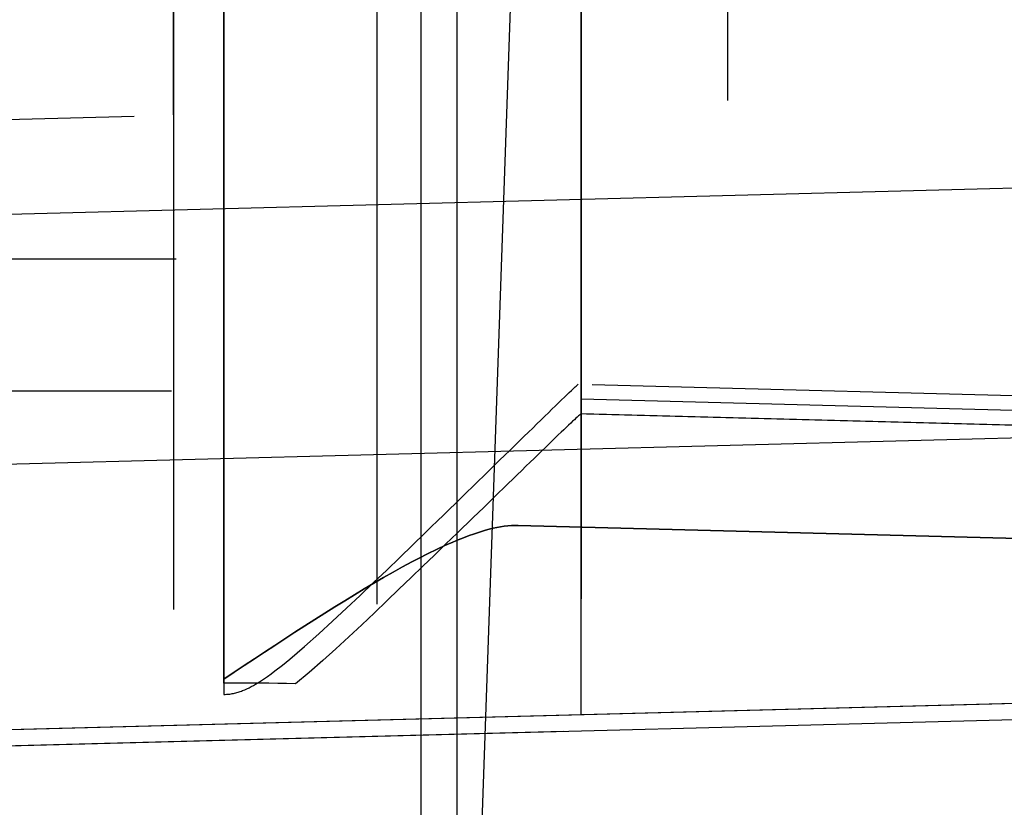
# Model space of a CAD drawing. Header units: millimetres. Extents: x -15 to 7, y 1 to 148.
# Tile 91 of 256: x 3.47 to 5.88, y 6.47 to 8.4. Entities that reach past the tile are written whole.
import ezdxf

# ---------------------------------------------------------------- set-up
doc = ezdxf.new("R2010")
doc.units = ezdxf.units.MM
doc.header["$MEASUREMENT"] = 0
doc.layers.add('Default', color=7, linetype='Continuous', true_color=0x000000)

msp = doc.modelspace()

# ---------------------------------------------------------------- linework, layer by layer
at = {"layer": 'Default', "color": 171, "true_color": 0x8080ff}
for points in [[(4.453, 1.062), (4.453, 70.4573)], [(4.5403, 27.5187), (4.5403, 3.37)]]:
    msp.add_lwpolyline(points, dxfattribs=at)
at = {"layer": 'Default', "color": 254, "true_color": 0xcad1ee}
for points in [[(3.845, 69.7033), (3.845, 6.956)], [(4.345, 6.9691), (4.345, 69.6979)], [(4.845, 69.6925), (4.845, 6.9822)], [(3.845, 69.3906), (3.845, 7.2574)], [(3.845, 8.1702), (3.845, 69.0779)], [(5.2055, 8.2058), (5.2055, 69.0632)], [(3.9686, 6.7747), (3.9686, 10.0763)], [(4.845, 6.6969), (4.845, 9.1977)], [(4.845, 9.1977), (4.845, 7.1584)], [(4.845, 7.1584), (4.845, 9.1977)], [(4.845, 9.1977), (4.845, 7.1584)], [(4.845, 7.1584), (4.845, 9.1977)], [(3.9686, 9.1748), (3.9686, 6.7852)], [(3.9686, 6.7852), (3.9686, 9.1748)], [(3.9686, 9.1748), (3.9686, 6.7852)], [(3.9686, 6.7852), (3.9686, 9.1748)], [(4.845, 7.5078), (4.845, 9.1583)], [(4.845, 9.1583), (4.845, 7.4705)], [(4.845, 9.1583), (4.845, 7.5078)], [(3.9686, 9.1353), (3.9686, 6.7474)], [(4.845, 8.8015), (4.845, 7.4363)], [(7.3393, 7.4069), (4.845, 7.4722)], [(7.3341, 7.3712), (4.8449, 7.4363)], [(4.6909, 7.1624), (7.2097, 7.0964)], [(7.2097, 7.0964), (4.6909, 7.1624)], [(4.6909, 7.1624), (7.2097, 7.0964)], [(7.2097, 7.0964), (4.6909, 7.1624)], [(7.2097, 7.0964), (4.6909, 7.1624)], [(7.2097, 7.0964), (4.845, 7.1584)], [(7.2097, 7.0964), (4.845, 7.1584)], [(6.5659, 6.742), (0, 6.57)], [(6.5659, 6.742), (0, 6.57)], [(6.5659, 6.742), (0, 6.57)], [(6.5659, 6.7025), (0, 6.5306)]]:
    msp.add_lwpolyline(points, dxfattribs=at)
at = {"layer": 'Default', "color": 1, "true_color": 0xff0000, "extrusion": (0.999392, -0.034857, 0.001217)}
for points in [[(10.0107, -32.0082), (5.8808, -31.864)], [(5.9087, -31.0655), (9.3893, -31.187)]]:
    msp.add_lwpolyline(points, dxfattribs=at)
at = {"layer": 'Default', "color": 1, "true_color": 0xff0000, "extrusion": (0.999392, -0.034857, -0.001217)}
for points in [[(5.8808, -27.122), (9.3614, -27.0005)], [(9.3893, -27.799), (5.9087, -27.9205)]]:
    msp.add_lwpolyline(points, dxfattribs=at)
at = {"layer": 'Default', "color": 1, "true_color": 0xff0000}
for points in [[(4.5785, 5.7526), (4.7, 9.2311)], [(3.8511, 7.8163), (-4.3511, 7.8163)], [(3.8398, 7.4918), (-4.3398, 7.4918)]]:
    msp.add_lwpolyline(points, dxfattribs=at)
at = {"layer": 'Default', "color": 254, "true_color": 0xcad1ee, "extrusion": (0, 1, 0)}
for points in [[(1.3029, -32.37), (-3.9686, -32.2319)], [(-3.9686, -22.2422), (0, -22.1383)], [(-4.845, -104.2118), (0, -104.0849)], [(-3.9686, -98.3491), (0, -98.2452)], [(0, -100.9441), (-3.9686, -100.8402)], [(-3.9686, -94.8639), (0, -94.76)], [(0, -97.4588), (-3.9686, -97.3549)], [(-3.9686, -98.3491), (-6.8054, -98.4234)], [(-6.8054, -100.7659), (-3.9686, -100.8402)], [(-3.9686, -94.8639), (-6.8054, -94.9382)], [(-6.8054, -97.2806), (-3.9686, -97.3549)], [(-4.255, -22.2434), (0, -22.132)]]:
    msp.add_lwpolyline(points, dxfattribs=at)
at = {"layer": 'Default', "color": 254, "true_color": 0xcad1ee, "extrusion": (1, 0, 0)}
for points in [[(8.2969, -31.3322), (8.2969, -23.1419)], [(6.956, -107.038), (6.9815, -107.0722), (7.0083, -107.1059), (7.0361, -107.1391), (7.065, -107.1716), (7.0951, -107.2034), (7.1262, -107.2344), (7.1583, -107.2647), (7.1915, -107.2941), (7.2256, -107.3227), (7.2607, -107.3503), (7.2967, -107.3769), (7.3335, -107.4024), (7.3712, -107.4269), (7.4096, -107.4503), (7.4487, -107.4726), (7.4886, -107.4937), (7.529, -107.5135), (7.57, -107.5322), (7.6115, -107.5495), (7.6534, -107.5657), (7.6958, -107.5805), (7.7384, -107.594), (7.7814, -107.6062), (7.8245, -107.6171), (7.8678, -107.6267), (7.9112, -107.6349), (7.9546, -107.6419), (7.998, -107.6476), (8.0413, -107.6519), (8.0845, -107.655), (8.1274, -107.6569), (8.1702, -107.6575)], [(7.4356, -31.3072), (7.5078, -23.1419)], [(7.4363, -31.3322), (7.4356, -31.3072)], [(7.1584, -99.9405), (7.1584, -99.2488)], [(7.1584, -96.4552), (7.1584, -95.7636)], [(7.1389, -96.9588), (7.1388, -96.9667), (7.1385, -96.9746), (7.1381, -96.9826), (7.1375, -96.9906), (7.1366, -96.9987), (7.1356, -97.0068), (7.1344, -97.015), (7.133, -97.0232), (7.1314, -97.0314), (7.1295, -97.0396), (7.1275, -97.0479), (7.1252, -97.0561), (7.1228, -97.0644), (7.1201, -97.0726), (7.1172, -97.0808), (7.1141, -97.089), (7.1107, -97.0971), (7.1071, -97.1052), (7.1034, -97.1133), (7.0994, -97.1213), (7.0952, -97.1292), (7.0907, -97.137), (7.0861, -97.1447), (7.0812, -97.1524), (7.0762, -97.1599), (7.0709, -97.1673), (7.0654, -97.1746), (7.0598, -97.1817), (7.0539, -97.1888), (7.0479, -97.1956), (7.0417, -97.2023), (7.0353, -97.2089), (7.0287, -97.2153), (7.022, -97.2215), (7.0152, -97.2275), (7.0081, -97.2334), (7.001, -97.239), (6.9937, -97.2445), (6.9863, -97.2498), (6.9788, -97.2548), (6.9711, -97.2597), (6.9634, -97.2643), (6.9556, -97.2688), (6.9477, -97.273), (6.9397, -97.277), (6.9316, -97.2807), (6.9236, -97.2843), (6.9154, -97.2876), (6.9072, -97.2908), (6.899, -97.2937), (6.8908, -97.2964), (6.8825, -97.2988), (6.8743, -97.3011), (6.866, -97.3031), (6.8578, -97.305), (6.8496, -97.3066), (6.8414, -97.308), (6.8332, -97.3092), (6.8251, -97.3102), (6.817, -97.311), (6.809, -97.3117), (6.801, -97.3121), (6.7931, -97.3124), (6.7852, -97.3125)], [(6.6969, -106.1318), (6.6969, -104.2118)]]:
    msp.add_lwpolyline(points, dxfattribs=at)
at = {"layer": 'Default', "color": 254, "true_color": 0xcad1ee, "extrusion": (-0.026159, -0.000684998, 0.999658)}
for points in [[(-8.0667, 1.239), (-8.0667, 3.9618)], [(-6.8529, 2.2241), (-6.8529, 1.2234)]]:
    msp.add_lwpolyline(points, dxfattribs=at)
at = {"layer": 'Default', "color": 254, "true_color": 0xcad1ee, "extrusion": (-0.026159, 0.999658, -0.000684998)}
for points in [[(-6.7793, -107.5807), (-4.0574, -107.6519)], [(-6.7401, -100.7676), (-0.1719, -100.9396)], [(-6.7401, -97.2824), (-0.1719, -97.4543)], [(-5.0185, -106.1273), (-6.7401, -106.0822)]]:
    msp.add_lwpolyline(points, dxfattribs=at)
at = {"layer": 'Default', "color": 254, "true_color": 0xcad1ee, "extrusion": (-0.026159, 0.999658, 0.000684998)}
for points in [[(-0.2101, -17.7848), (-6.7783, -17.9568)], [(-0.1719, -94.7644), (-6.7401, -94.9364)], [(-0.1719, -98.2497), (-6.7401, -98.4216)], [(-6.739, -19.4552), (-0.1708, -19.2833)], [(-0.1719, -104.0894), (-5.0185, -104.2163)]]:
    msp.add_lwpolyline(points, dxfattribs=at)
at = {"layer": 'Default', "color": 254, "true_color": 0xcad1ee, "extrusion": (0.999315, 0.026168, 0.026168)}
msp.add_lwpolyline([(8.0667, -107.7268), (8.0335, -107.7264), (7.9999, -107.7252), (7.9661, -107.7233), (7.932, -107.7206), (7.8978, -107.7171), (7.8633, -107.7128), (7.8287, -107.7076), (7.7939, -107.7016), (7.7591, -107.6947), (7.7242, -107.6869), (7.6892, -107.6782), (7.6542, -107.6687), (7.6193, -107.6582), (7.5844, -107.6468), (7.5496, -107.6344), (7.5149, -107.6212), (7.4804, -107.607), (7.4461, -107.5919), (7.412, -107.5759), (7.3782, -107.5589), (7.3447, -107.541), (7.3116, -107.5222), (7.2788, -107.5025), (7.2465, -107.482), (7.2146, -107.4605), (7.1832, -107.4382), (7.1523, -107.415), (7.1219, -107.391), (7.0922, -107.3662), (7.0631, -107.3406), (7.0346, -107.3142), (7.0068, -107.2871), (6.9797, -107.2593), (6.9534, -107.2309), (6.9278, -107.2017), (6.903, -107.172), (6.879, -107.1416), (6.8559, -107.1107), (6.8336, -107.0793), (6.8121, -107.0474), (6.7916, -107.015), (6.7719, -106.9822), (6.7531, -106.949), (6.7352, -106.9155), (6.7183, -106.8817), (6.7023, -106.8476), (6.6872, -106.8133), (6.673, -106.7788), (6.6598, -106.7441), (6.6475, -106.7093), (6.6361, -106.6744), (6.6256, -106.6394), (6.6161, -106.6044), (6.6074, -106.5695), (6.5997, -106.5345), (6.5928, -106.4997), (6.5868, -106.4649), (6.5816, -106.4303), (6.5773, -106.3958), (6.5738, -106.3615), (6.5711, -106.3275), (6.5693, -106.2936), (6.5681, -106.2601), (6.5678, -106.2268)], dxfattribs=at)
at = {"layer": 'Default', "color": 254, "true_color": 0xcad1ee, "extrusion": (-0.013804, -0.000361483, 0.999905)}
msp.add_lwpolyline([(-0.4674, 7.8243), (6.0992, 7.9962)], dxfattribs=at)
at = {"layer": 'Default', "color": 254, "true_color": 0xcad1ee, "extrusion": (2.49173e-15, 1, -2.42734e-15)}
msp.add_lwpolyline([(-4.845, -96.4552), (-4.8448, -96.4748), (-4.8441, -96.4946), (-4.843, -96.5145), (-4.8415, -96.5346), (-4.8395, -96.5548), (-4.837, -96.5751), (-4.834, -96.5954), (-4.8305, -96.6159), (-4.8266, -96.6364), (-4.8221, -96.657), (-4.8171, -96.6776), (-4.8116, -96.6982), (-4.8055, -96.7188), (-4.799, -96.7394), (-4.7919, -96.7599), (-4.7842, -96.7804), (-4.776, -96.8008), (-4.7673, -96.821), (-4.7581, -96.8411), (-4.7483, -96.8611), (-4.7379, -96.8809), (-4.7271, -96.9006), (-4.7157, -96.92), (-4.7038, -96.9392), (-4.6914, -96.9581), (-4.6785, -96.9767), (-4.6651, -96.9951), (-4.6512, -97.0131), (-4.6368, -97.0309), (-4.622, -97.0482), (-4.6067, -97.0652), (-4.591, -97.0818), (-4.5749, -97.098), (-4.5584, -97.1138), (-4.5414, -97.1292), (-4.5241, -97.1441), (-4.5065, -97.1586), (-4.4885, -97.1726), (-4.4702, -97.1861), (-4.4516, -97.1991), (-4.4328, -97.2116), (-4.4136, -97.2236), (-4.3943, -97.2351), (-4.3747, -97.246), (-4.3549, -97.2565), (-4.3349, -97.2664), (-4.3148, -97.2757), (-4.2946, -97.2845), (-4.2743, -97.2928), (-4.2538, -97.3006), (-4.2333, -97.3078), (-4.2127, -97.3145), (-4.1921, -97.3206), (-4.1715, -97.3262), (-4.1509, -97.3313), (-4.1303, -97.3359), (-4.1098, -97.34), (-4.0893, -97.3436), (-4.0689, -97.3466), (-4.0486, -97.3492), (-4.0284, -97.3513), (-4.0083, -97.353), (-3.9884, -97.3542), (-3.9686, -97.3549)], dxfattribs=at)
at = {"layer": 'Default', "color": 254, "true_color": 0xcad1ee, "extrusion": (3.24803e-15, 1, -4.15129e-15)}
msp.add_lwpolyline([(-4.845, -99.9405), (-4.8448, -99.9601), (-4.8441, -99.9799), (-4.843, -99.9998), (-4.8415, -100.0198), (-4.8395, -100.04), (-4.837, -100.0603), (-4.834, -100.0807), (-4.8305, -100.1012), (-4.8266, -100.1217), (-4.8221, -100.1423), (-4.8171, -100.1629), (-4.8116, -100.1835), (-4.8055, -100.2041), (-4.799, -100.2247), (-4.7919, -100.2452), (-4.7842, -100.2657), (-4.776, -100.286), (-4.7673, -100.3063), (-4.7581, -100.3264), (-4.7483, -100.3464), (-4.7379, -100.3662), (-4.7271, -100.3858), (-4.7157, -100.4052), (-4.7038, -100.4244), (-4.6914, -100.4434), (-4.6785, -100.462), (-4.6651, -100.4804), (-4.6512, -100.4984), (-4.6368, -100.5161), (-4.622, -100.5335), (-4.6067, -100.5505), (-4.591, -100.5671), (-4.5749, -100.5833), (-4.5584, -100.5991), (-4.5414, -100.6145), (-4.5241, -100.6294), (-4.5065, -100.6439), (-4.4885, -100.6578), (-4.4702, -100.6713), (-4.4516, -100.6844), (-4.4328, -100.6969), (-4.4136, -100.7089), (-4.3943, -100.7203), (-4.3747, -100.7313), (-4.3549, -100.7417), (-4.3349, -100.7516), (-4.3148, -100.761), (-4.2946, -100.7698), (-4.2743, -100.7781), (-4.2538, -100.7859), (-4.2333, -100.7931), (-4.2127, -100.7997), (-4.1921, -100.8059), (-4.1715, -100.8115), (-4.1509, -100.8166), (-4.1303, -100.8212), (-4.1098, -100.8253), (-4.0893, -100.8288), (-4.0689, -100.8319), (-4.0486, -100.8345), (-4.0284, -100.8366), (-4.0083, -100.8383), (-3.9884, -100.8394), (-3.9686, -100.8402)], dxfattribs=at)
at = {"layer": 'Default', "color": 254, "true_color": 0xcad1ee, "extrusion": (-2.22842e-16, 1, 2.74453e-15)}
msp.add_lwpolyline([(-4.845, -99.2488), (-4.8448, -99.2292), (-4.8441, -99.2095), (-4.843, -99.1895), (-4.8415, -99.1695), (-4.8395, -99.1493), (-4.837, -99.129), (-4.834, -99.1086), (-4.8305, -99.0882), (-4.8266, -99.0676), (-4.8221, -99.047), (-4.8171, -99.0264), (-4.8116, -99.0058), (-4.8055, -98.9852), (-4.799, -98.9647), (-4.7919, -98.9441), (-4.7842, -98.9237), (-4.776, -98.9033), (-4.7673, -98.883), (-4.7581, -98.8629), (-4.7483, -98.8429), (-4.7379, -98.8231), (-4.7271, -98.8035), (-4.7157, -98.7841), (-4.7038, -98.7649), (-4.6914, -98.746), (-4.6785, -98.7273), (-4.6651, -98.709), (-4.6512, -98.6909), (-4.6368, -98.6732), (-4.622, -98.6558), (-4.6067, -98.6388), (-4.591, -98.6222), (-4.5749, -98.606), (-4.5584, -98.5902), (-4.5414, -98.5749), (-4.5241, -98.5599), (-4.5065, -98.5455), (-4.4885, -98.5315), (-4.4702, -98.518), (-4.4516, -98.505), (-4.4328, -98.4925), (-4.4136, -98.4805), (-4.3943, -98.469), (-4.3747, -98.458), (-4.3549, -98.4476), (-4.3349, -98.4377), (-4.3148, -98.4283), (-4.2946, -98.4195), (-4.2743, -98.4112), (-4.2538, -98.4035), (-4.2333, -98.3963), (-4.2127, -98.3896), (-4.1921, -98.3834), (-4.1715, -98.3778), (-4.1509, -98.3727), (-4.1303, -98.3681), (-4.1098, -98.3641), (-4.0893, -98.3605), (-4.0689, -98.3574), (-4.0486, -98.3548), (-4.0284, -98.3527), (-4.0083, -98.3511), (-3.9884, -98.3499), (-3.9686, -98.3491)], dxfattribs=at)
at = {"layer": 'Default', "color": 254, "true_color": 0xcad1ee, "extrusion": (2.49173e-15, 1, 2.42734e-15)}
msp.add_lwpolyline([(-4.845, -95.7636), (-4.8448, -95.744), (-4.8441, -95.7242), (-4.843, -95.7043), (-4.8415, -95.6842), (-4.8395, -95.664), (-4.837, -95.6437), (-4.834, -95.6233), (-4.8305, -95.6029), (-4.8266, -95.5824), (-4.8221, -95.5618), (-4.8171, -95.5412), (-4.8116, -95.5206), (-4.8055, -95.5), (-4.799, -95.4794), (-4.7919, -95.4589), (-4.7842, -95.4384), (-4.776, -95.418), (-4.7673, -95.3978), (-4.7581, -95.3776), (-4.7483, -95.3577), (-4.7379, -95.3378), (-4.7271, -95.3182), (-4.7157, -95.2988), (-4.7038, -95.2796), (-4.6914, -95.2607), (-4.6785, -95.2421), (-4.6651, -95.2237), (-4.6512, -95.2057), (-4.6368, -95.1879), (-4.622, -95.1706), (-4.6067, -95.1536), (-4.591, -95.137), (-4.5749, -95.1207), (-4.5584, -95.1049), (-4.5414, -95.0896), (-4.5241, -95.0747), (-4.5065, -95.0602), (-4.4885, -95.0462), (-4.4702, -95.0327), (-4.4516, -95.0197), (-4.4328, -95.0072), (-4.4136, -94.9952), (-4.3943, -94.9837), (-4.3747, -94.9728), (-4.3549, -94.9623), (-4.3349, -94.9524), (-4.3148, -94.9431), (-4.2946, -94.9342), (-4.2743, -94.926), (-4.2538, -94.9182), (-4.2333, -94.911), (-4.2127, -94.9043), (-4.1921, -94.8982), (-4.1715, -94.8925), (-4.1509, -94.8874), (-4.1303, -94.8829), (-4.1098, -94.8788), (-4.0893, -94.8752), (-4.0689, -94.8721), (-4.0486, -94.8696), (-4.0284, -94.8674), (-4.0083, -94.8658), (-3.9884, -94.8646), (-3.9686, -94.8639)], dxfattribs=at)
at = {"layer": 'Default', "color": 254, "true_color": 0xcad1ee, "extrusion": (-1.73543e-15, 1, -7.03382e-16)}
msp.add_lwpolyline([(-4.845, -23.1419), (-4.8448, -23.1223), (-4.8441, -23.1025), (-4.843, -23.0826), (-4.8415, -23.0625), (-4.8395, -23.0423), (-4.837, -23.022), (-4.834, -23.0016), (-4.8305, -22.9812), (-4.8266, -22.9606), (-4.8221, -22.9401), (-4.8171, -22.9195), (-4.8116, -22.8989), (-4.8055, -22.8783), (-4.799, -22.8577), (-4.7919, -22.8372), (-4.7842, -22.8167), (-4.776, -22.7963), (-4.7673, -22.7761), (-4.7581, -22.7559), (-4.7483, -22.736), (-4.7379, -22.7161), (-4.7271, -22.6965), (-4.7157, -22.6771), (-4.7038, -22.6579), (-4.6914, -22.639), (-4.6785, -22.6204), (-4.6651, -22.602), (-4.6512, -22.5839), (-4.6368, -22.5662), (-4.622, -22.5489), (-4.6067, -22.5319), (-4.591, -22.5153), (-4.5749, -22.499), (-4.5584, -22.4832), (-4.5414, -22.4679), (-4.5241, -22.453), (-4.5065, -22.4385), (-4.4885, -22.4245), (-4.4702, -22.411), (-4.4516, -22.398), (-4.4328, -22.3855), (-4.4136, -22.3735), (-4.3943, -22.362), (-4.3747, -22.3511), (-4.3549, -22.3406), (-4.3349, -22.3307), (-4.3148, -22.3214), (-4.2946, -22.3125), (-4.2743, -22.3043), (-4.2538, -22.2965), (-4.2333, -22.2893), (-4.2127, -22.2826), (-4.1921, -22.2765), (-4.1715, -22.2708), (-4.1509, -22.2657), (-4.1303, -22.2612), (-4.1098, -22.2571), (-4.0893, -22.2535), (-4.0689, -22.2504), (-4.0486, -22.2478), (-4.0284, -22.2457), (-4.0083, -22.2441), (-3.9884, -22.2429), (-3.9686, -22.2422)], dxfattribs=at)
at = {"layer": 'Default', "color": 1, "true_color": 0xff0000, "extrusion": (0.034878, 0.998783, -0.034878)}
msp.add_lwpolyline([(-4.375, -30.8352), (-4.3748, -30.8529), (-4.3742, -30.8708), (-4.3732, -30.8889), (-4.3717, -30.907), (-4.3699, -30.9253), (-4.3676, -30.9437), (-4.3648, -30.9622), (-4.3616, -30.9807), (-4.358, -30.9993), (-4.3538, -31.0179), (-4.3492, -31.0366), (-4.3441, -31.0552), (-4.3385, -31.0739), (-4.3325, -31.0925), (-4.3259, -31.111), (-4.3189, -31.1295), (-4.3113, -31.1479), (-4.3033, -31.1662), (-4.2947, -31.1844), (-4.2857, -31.2024), (-4.2762, -31.2203), (-4.2662, -31.238), (-4.2557, -31.2555), (-4.2447, -31.2727), (-4.2333, -31.2897), (-4.2214, -31.3065), (-4.2091, -31.323), (-4.1963, -31.3392), (-4.1831, -31.355), (-4.1694, -31.3706), (-4.1554, -31.3858), (-4.1409, -31.4006), (-4.1261, -31.415), (-4.111, -31.4291), (-4.0954, -31.4427), (-4.0796, -31.456), (-4.0634, -31.4688), (-4.047, -31.4811), (-4.0302, -31.493), (-4.0132, -31.5045), (-3.996, -31.5155), (-3.9785, -31.526), (-3.9608, -31.536), (-3.943, -31.5455), (-3.9249, -31.5546), (-3.9068, -31.5631), (-3.8885, -31.5712), (-3.8701, -31.5788), (-3.8516, -31.5858), (-3.8331, -31.5924), (-3.8145, -31.5985), (-3.7958, -31.6041), (-3.7772, -31.6092), (-3.7586, -31.6138), (-3.74, -31.618), (-3.7214, -31.6217), (-3.7029, -31.6249), (-3.6844, -31.6277), (-3.666, -31.63), (-3.6478, -31.6319), (-3.6296, -31.6333), (-3.6116, -31.6343), (-3.5937, -31.635), (-3.576, -31.6352)], dxfattribs=at)
at = {"layer": 'Default', "color": 1, "true_color": 0xff0000, "extrusion": (1, 0, 0)}
msp.add_lwpolyline([(7.4918, -31.1209), (7.4918, -27.8651)], dxfattribs=at)
at = {"layer": 'Default', "color": 254, "true_color": 0xcad1ee, "extrusion": (0.026177, 0.999618, -0.008842)}
msp.add_lwpolyline([(-4.6395, -22.959), (-4.6427, -22.9875), (-4.645, -23.0161), (-4.6463, -23.0448), (-4.6468, -23.0735)], dxfattribs=at)
at = {"layer": 'Default', "color": 254, "true_color": 0xcad1ee, "extrusion": (0.001491, -3.90688e-05, 0.999999)}
msp.add_lwpolyline([(4.872, 7.5081), (7.3772, 7.4425)], dxfattribs=at)
at = {"layer": 'Default', "color": 1, "true_color": 0xff0000, "extrusion": (0.034878, 0.998783, 0.034878)}
msp.add_lwpolyline([(-3.576, -27.315), (-3.5937, -27.3152), (-3.6116, -27.3158), (-3.6296, -27.3168), (-3.6478, -27.3183), (-3.6661, -27.3202), (-3.6845, -27.3225), (-3.7029, -27.3253), (-3.7214, -27.3285), (-3.74, -27.3322), (-3.7586, -27.3363), (-3.7773, -27.341), (-3.7959, -27.3461), (-3.8146, -27.3517), (-3.8332, -27.3578), (-3.8517, -27.3644), (-3.8702, -27.3714), (-3.8886, -27.379), (-3.9069, -27.3871), (-3.9251, -27.3956), (-3.9431, -27.4047), (-3.9609, -27.4142), (-3.9786, -27.4243), (-3.9961, -27.4348), (-4.0133, -27.4458), (-4.0303, -27.4572), (-4.0471, -27.4691), (-4.0635, -27.4815), (-4.0797, -27.4943), (-4.0956, -27.5075), (-4.1111, -27.5212), (-4.1263, -27.5352), (-4.1411, -27.5497), (-4.1555, -27.5645), (-4.1695, -27.5797), (-4.1832, -27.5952), (-4.1964, -27.6111), (-4.2092, -27.6273), (-4.2215, -27.6438), (-4.2334, -27.6605), (-4.2448, -27.6775), (-4.2558, -27.6948), (-4.2662, -27.7123), (-4.2762, -27.73), (-4.2858, -27.7478), (-4.2948, -27.7659), (-4.3033, -27.784), (-4.3114, -27.8023), (-4.3189, -27.8207), (-4.326, -27.8392), (-4.3325, -27.8578), (-4.3386, -27.8764), (-4.3442, -27.895), (-4.3492, -27.9137), (-4.3538, -27.9323), (-4.358, -27.9509), (-4.3616, -27.9695), (-4.3648, -27.988), (-4.3676, -28.0065), (-4.3699, -28.0249), (-4.3717, -28.0431), (-4.3732, -28.0613), (-4.3742, -28.0793), (-4.3748, -28.0972), (-4.375, -28.115)], dxfattribs=at)
at = {"layer": 'Default', "color": 254, "true_color": 0xcad1ee, "extrusion": (0.000441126, -1.15535e-05, 1)}
msp.add_lwpolyline([(7.3479, 7.37), (4.8588, 7.4352)], dxfattribs=at)
at = {"layer": 'Default', "color": 254, "true_color": 0xcad1ee, "extrusion": (0.013804, 0.000361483, 0.999905)}
for points in [[(1.2712, 7.2563), (7.8378, 7.4282)], [(7.8548, 6.7757), (1.2883, 6.6037)]]:
    msp.add_lwpolyline(points, dxfattribs=at)
at = {"layer": 'Default', "color": 254, "true_color": 0xcad1ee, "extrusion": (1, -1.5055e-15, 2.11819e-15)}
msp.add_lwpolyline([(7.4122, -31.3076), (7.4127, -31.3256), (7.4129, -31.3435), (7.4128, -31.3587), (7.4124, -31.374), (7.4117, -31.3894), (7.4107, -31.4048), (7.4094, -31.4204), (7.4079, -31.436), (7.406, -31.4518), (7.4038, -31.4675), (7.4013, -31.4834), (7.3985, -31.4992), (7.3954, -31.5151), (7.392, -31.5311), (7.3882, -31.547), (7.3841, -31.563), (7.3796, -31.579), (7.3749, -31.5949), (7.3698, -31.6109), (7.3643, -31.6268), (7.3585, -31.6426), (7.3524, -31.6585), (7.3459, -31.6742), (7.3391, -31.6899), (7.332, -31.7055), (7.3245, -31.721), (7.3166, -31.7364), (7.3085, -31.7517), (7.2999, -31.7669), (7.2911, -31.7819), (7.2819, -31.7968), (7.2724, -31.8115), (7.2626, -31.826), (7.2525, -31.8404), (7.242, -31.8546), (7.2313, -31.8686), (7.2202, -31.8824), (7.2088, -31.8959), (7.1972, -31.9092), (7.1853, -31.9223), (7.1731, -31.9352), (7.1606, -31.9478), (7.1479, -31.9601), (7.1349, -31.9721), (7.1217, -31.9839), (7.1082, -31.9954), (7.0945, -32.0066), (7.0807, -32.0175), (7.0666, -32.0281), (7.0523, -32.0384), (7.0378, -32.0483), (7.0231, -32.058), (7.0083, -32.0673), (6.9934, -32.0763), (6.9783, -32.085), (6.963, -32.0933), (6.9477, -32.1013), (6.9322, -32.1089), (6.9167, -32.1162), (6.901, -32.1232), (6.8853, -32.1298), (6.8695, -32.1361), (6.8536, -32.142), (6.8378, -32.1477), (6.8218, -32.1529), (6.8059, -32.1578)], dxfattribs=at)
at = {"layer": 'Default', "color": 254, "true_color": 0xcad1ee, "extrusion": (0.026177, 0.999657, -6.24924e-15)}
msp.add_lwpolyline([(-4.5018, -98.7452), (-4.5109, -98.759), (-4.5198, -98.7729), (-4.5284, -98.787), (-4.5368, -98.8014), (-4.5449, -98.8159), (-4.5528, -98.8306), (-4.5604, -98.8454), (-4.5678, -98.8604), (-4.5749, -98.8756), (-4.5817, -98.8909), (-4.5882, -98.9064), (-4.5945, -98.922), (-4.6004, -98.9377), (-4.6061, -98.9535), (-4.6115, -98.9695), (-4.6166, -98.9855), (-4.6213, -99.0016), (-4.6258, -99.0179), (-4.63, -99.0342), (-4.6338, -99.0505), (-4.6374, -99.0669), (-4.6406, -99.0834), (-4.6435, -99.0999), (-4.6462, -99.1164), (-4.6485, -99.133), (-4.6505, -99.1496), (-4.6521, -99.1662), (-4.6535, -99.1827), (-4.6546, -99.1993), (-4.6554, -99.2158), (-4.6558, -99.2324), (-4.656, -99.2488)], dxfattribs=at)
at = {"layer": 'Default', "color": 254, "true_color": 0xcad1ee, "extrusion": (0.026177, 0.999657, 6.06114e-16)}
msp.add_lwpolyline([(-4.656, -99.9405), (-4.6558, -99.957), (-4.6554, -99.9735), (-4.6546, -99.99), (-4.6535, -100.0066), (-4.6521, -100.0232), (-4.6505, -100.0398), (-4.6485, -100.0563), (-4.6462, -100.0729), (-4.6435, -100.0894), (-4.6406, -100.1059), (-4.6374, -100.1224), (-4.6338, -100.1388), (-4.63, -100.1552), (-4.6258, -100.1715), (-4.6213, -100.1877), (-4.6166, -100.2038), (-4.6115, -100.2199), (-4.6061, -100.2358), (-4.6004, -100.2516), (-4.5945, -100.2674), (-4.5882, -100.2829), (-4.5817, -100.2984), (-4.5749, -100.3137), (-4.5678, -100.3289), (-4.5604, -100.3439), (-4.5528, -100.3588), (-4.5449, -100.3734), (-4.5368, -100.388), (-4.5284, -100.4023), (-4.5198, -100.4164), (-4.5109, -100.4304), (-4.5018, -100.4441)], dxfattribs=at)
at = {"layer": 'Default', "color": 254, "true_color": 0xcad1ee, "extrusion": (0.026177, 0.999657, 6.0533e-15)}
msp.add_lwpolyline([(-4.5018, -95.26), (-4.5109, -95.2737), (-4.5198, -95.2876), (-4.5284, -95.3018), (-4.5368, -95.3161), (-4.5449, -95.3306), (-4.5528, -95.3453), (-4.5604, -95.3602), (-4.5678, -95.3752), (-4.5749, -95.3903), (-4.5817, -95.4057), (-4.5882, -95.4211), (-4.5945, -95.4367), (-4.6004, -95.4524), (-4.6061, -95.4683), (-4.6115, -95.4842), (-4.6166, -95.5002), (-4.6213, -95.5164), (-4.6258, -95.5326), (-4.63, -95.5489), (-4.6338, -95.5652), (-4.6374, -95.5817), (-4.6406, -95.5981), (-4.6435, -95.6146), (-4.6462, -95.6312), (-4.6485, -95.6477), (-4.6505, -95.6643), (-4.6521, -95.6809), (-4.6535, -95.6975), (-4.6546, -95.714), (-4.6554, -95.7306), (-4.6558, -95.7471), (-4.656, -95.7636)], dxfattribs=at)
at = {"layer": 'Default', "color": 254, "true_color": 0xcad1ee, "extrusion": (0.026177, 0.999657, 4.23235e-16)}
msp.add_lwpolyline([(-4.656, -96.4552), (-4.6558, -96.4717), (-4.6554, -96.4882), (-4.6546, -96.5048), (-4.6535, -96.5213), (-4.6521, -96.5379), (-4.6505, -96.5545), (-4.6485, -96.5711), (-4.6462, -96.5876), (-4.6435, -96.6042), (-4.6406, -96.6207), (-4.6374, -96.6371), (-4.6338, -96.6535), (-4.63, -96.6699), (-4.6258, -96.6862), (-4.6213, -96.7024), (-4.6166, -96.7186), (-4.6115, -96.7346), (-4.6061, -96.7505), (-4.6004, -96.7664), (-4.5945, -96.7821), (-4.5882, -96.7977), (-4.5817, -96.8131), (-4.5749, -96.8285), (-4.5678, -96.8436), (-4.5604, -96.8586), (-4.5528, -96.8735), (-4.5449, -96.8882), (-4.5368, -96.9027), (-4.5284, -96.917), (-4.5198, -96.9311), (-4.5109, -96.9451), (-4.5018, -96.9588)], dxfattribs=at)
at = {"layer": 'Default', "color": 254, "true_color": 0xcad1ee, "extrusion": (1, -1.7759e-15, -4.28741e-15)}
msp.add_lwpolyline([(6.7852, -98.3916), (6.7931, -98.3917), (6.801, -98.3919), (6.809, -98.3924), (6.817, -98.393), (6.8251, -98.3938), (6.8332, -98.3949), (6.8414, -98.3961), (6.8496, -98.3975), (6.8578, -98.3991), (6.866, -98.4009), (6.8743, -98.403), (6.8825, -98.4052), (6.8908, -98.4077), (6.899, -98.4104), (6.9072, -98.4133), (6.9154, -98.4164), (6.9236, -98.4198), (6.9316, -98.4233), (6.9397, -98.4271), (6.9477, -98.4311), (6.9556, -98.4353), (6.9634, -98.4397), (6.9711, -98.4444), (6.9788, -98.4492), (6.9863, -98.4543), (6.9937, -98.4596), (7.001, -98.465), (7.0081, -98.4707), (7.0152, -98.4765), (7.022, -98.4826), (7.0287, -98.4888), (7.0353, -98.4952), (7.0417, -98.5017), (7.0479, -98.5084), (7.0539, -98.5153), (7.0598, -98.5223), (7.0654, -98.5295), (7.0709, -98.5368), (7.0762, -98.5442), (7.0812, -98.5517), (7.0861, -98.5593), (7.0907, -98.5671), (7.0952, -98.5749), (7.0994, -98.5828), (7.1034, -98.5908), (7.1071, -98.5988), (7.1107, -98.6069), (7.1141, -98.6151), (7.1172, -98.6232), (7.1201, -98.6314), (7.1228, -98.6397), (7.1252, -98.6479), (7.1275, -98.6562), (7.1295, -98.6644), (7.1314, -98.6727), (7.133, -98.6809), (7.1344, -98.6891), (7.1356, -98.6972), (7.1366, -98.7054), (7.1375, -98.7135), (7.1381, -98.7215), (7.1385, -98.7295), (7.1388, -98.7374), (7.1389, -98.7452)], dxfattribs=at)
at = {"layer": 'Default', "color": 254, "true_color": 0xcad1ee, "extrusion": (1, -1.03507e-14, 7.83921e-15)}
msp.add_lwpolyline([(7.1389, -100.4441), (7.1388, -100.452), (7.1385, -100.4599), (7.1381, -100.4678), (7.1375, -100.4759), (7.1366, -100.484), (7.1356, -100.4921), (7.1344, -100.5003), (7.133, -100.5085), (7.1314, -100.5167), (7.1295, -100.5249), (7.1275, -100.5332), (7.1252, -100.5414), (7.1228, -100.5497), (7.1201, -100.5579), (7.1172, -100.5661), (7.1141, -100.5743), (7.1107, -100.5824), (7.1071, -100.5905), (7.1034, -100.5986), (7.0994, -100.6065), (7.0952, -100.6144), (7.0907, -100.6223), (7.0861, -100.63), (7.0812, -100.6376), (7.0762, -100.6451), (7.0709, -100.6526), (7.0654, -100.6598), (7.0598, -100.667), (7.0539, -100.674), (7.0479, -100.6809), (7.0417, -100.6876), (7.0353, -100.6942), (7.0287, -100.7006), (7.022, -100.7068), (7.0152, -100.7128), (7.0081, -100.7187), (7.001, -100.7243), (6.9937, -100.7298), (6.9863, -100.735), (6.9788, -100.7401), (6.9711, -100.745), (6.9634, -100.7496), (6.9556, -100.754), (6.9477, -100.7582), (6.9397, -100.7622), (6.9316, -100.766), (6.9236, -100.7696), (6.9154, -100.7729), (6.9072, -100.776), (6.899, -100.7789), (6.8908, -100.7816), (6.8825, -100.7841), (6.8743, -100.7863), (6.866, -100.7884), (6.8578, -100.7902), (6.8496, -100.7918), (6.8414, -100.7933), (6.8332, -100.7945), (6.8251, -100.7955), (6.817, -100.7963), (6.809, -100.7969), (6.801, -100.7974), (6.7931, -100.7977), (6.7852, -100.7977)], dxfattribs=at)
at = {"layer": 'Default', "color": 254, "true_color": 0xcad1ee, "extrusion": (1, 1.7759e-15, 4.28741e-15)}
msp.add_lwpolyline([(6.7852, -94.9063), (6.7931, -94.9064), (6.801, -94.9067), (6.809, -94.9071), (6.817, -94.9077), (6.8251, -94.9086), (6.8332, -94.9096), (6.8414, -94.9108), (6.8496, -94.9122), (6.8578, -94.9138), (6.866, -94.9157), (6.8743, -94.9177), (6.8825, -94.92), (6.8908, -94.9224), (6.899, -94.9251), (6.9072, -94.928), (6.9154, -94.9311), (6.9236, -94.9345), (6.9316, -94.938), (6.9397, -94.9418), (6.9477, -94.9458), (6.9556, -94.95), (6.9634, -94.9545), (6.9711, -94.9591), (6.9788, -94.964), (6.9863, -94.969), (6.9937, -94.9743), (7.001, -94.9797), (7.0081, -94.9854), (7.0152, -94.9913), (7.022, -94.9973), (7.0287, -95.0035), (7.0353, -95.0099), (7.0417, -95.0165), (7.0479, -95.0232), (7.0539, -95.03), (7.0598, -95.0371), (7.0654, -95.0442), (7.0709, -95.0515), (7.0762, -95.0589), (7.0812, -95.0664), (7.0861, -95.0741), (7.0907, -95.0818), (7.0952, -95.0896), (7.0994, -95.0975), (7.1034, -95.1055), (7.1071, -95.1135), (7.1107, -95.1216), (7.1141, -95.1298), (7.1172, -95.138), (7.1201, -95.1462), (7.1228, -95.1544), (7.1252, -95.1627), (7.1275, -95.1709), (7.1295, -95.1792), (7.1314, -95.1874), (7.133, -95.1956), (7.1344, -95.2038), (7.1356, -95.212), (7.1366, -95.2201), (7.1375, -95.2282), (7.1381, -95.2362), (7.1385, -95.2442), (7.1388, -95.2521), (7.1389, -95.26)], dxfattribs=at)
at = {"layer": 'Default', "color": 254, "true_color": 0xcad1ee, "extrusion": (1, 1.15557e-14, 3.74612e-15)}
msp.add_lwpolyline([(6.9822, -107.0118), (6.9654, -106.9882), (6.9491, -106.9642), (6.9331, -106.9398), (6.9177, -106.9151), (6.9026, -106.89), (6.8881, -106.8646), (6.874, -106.8388), (6.8603, -106.8127), (6.8472, -106.7863), (6.8346, -106.7597), (6.8225, -106.7327), (6.8109, -106.7055), (6.7999, -106.6781), (6.7894, -106.6504), (6.7794, -106.6225), (6.77, -106.5944), (6.7611, -106.5661), (6.7528, -106.5377), (6.7451, -106.5091), (6.7379, -106.4804), (6.7314, -106.4515), (6.7253, -106.4226), (6.7199, -106.3936), (6.715, -106.3645), (6.7108, -106.3354), (6.7071, -106.3063), (6.7039, -106.2771), (6.7014, -106.248), (6.6994, -106.2189), (6.698, -106.1898), (6.6972, -106.1608), (6.6969, -106.1318)], dxfattribs=at)
at = {"layer": 'Default', "color": 254, "true_color": 0xcad1ee, "extrusion": (-0.02042, 0.999791, -0.000674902)}
msp.add_lwpolyline([(-6.7061, -32.1253), (-4.2816, -32.2054)], dxfattribs=at)
at = {"layer": 'Default', "color": 254, "true_color": 0xcad1ee, "extrusion": (-0.022126, 0.999755, -0.00057939)}
msp.add_lwpolyline([(-4.1175, -32.2281), (-0.148, -32.332)], dxfattribs=at)
at = {"layer": 'Default', "color": 254, "true_color": 0xcad1ee, "extrusion": (0.001503, 0.999999, -3.93479e-05)}
msp.add_lwpolyline([(0.0101, -22.138), (-3.9584, -22.2419)], dxfattribs=at)
at = {"layer": 'Default', "color": 254, "true_color": 0xcad1ee, "extrusion": (1, -4.09328e-15, -1.40942e-13)}
msp.add_lwpolyline([(6.642, -22.2282), (6.6681, -22.2285), (6.6944, -22.2297), (6.7211, -22.2316), (6.7479, -22.2344)], dxfattribs=at)
at = {"layer": 'Default', "color": 254, "true_color": 0xcad1ee, "extrusion": (-0.026158, 0.999658, 0.000710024)}
msp.add_lwpolyline([(-6.739, -22.3108), (-4.4273, -22.2481)], dxfattribs=at)
at = {"layer": 'Default', "color": 254, "true_color": 0xcad1ee, "extrusion": (0.024698, 0.000646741, 0.999695)}
msp.add_lwpolyline([(6.5283, -4.9757), (6.5283, -0.7179)], dxfattribs=at)
at = {"layer": 'Default', "color": 1, "true_color": 0xff0000, "extrusion": (-0.001217, -0.034857, 0.999392)}
msp.add_lwpolyline([(4.375, 4.9313), (4.375, 5.8111)], dxfattribs=at)
at = {"layer": 'Default', "color": 254, "true_color": 0xcad1ee}
for points in [[(3.9686, 6.7474, -22.2422), (3.9715, 6.7475, -22.2423), (3.9745, 6.7476, -22.2423), (3.9775, 6.7478, -22.2425), (3.9804, 6.7481, -22.2426), (3.9833, 6.7484, -22.2427), (3.9862, 6.7489, -22.2428), (3.9891, 6.7494, -22.2429), (3.992, 6.7499, -22.2431), (3.9948, 6.7506, -22.2432), (3.9976, 6.7513, -22.2434), (4.0005, 6.752, -22.2436), (4.0033, 6.7529, -22.2438), (4.006, 6.7537, -22.2439), (4.0088, 6.7547, -22.2441), (4.0116, 6.7557, -22.2443), (4.0143, 6.7567, -22.2445), (4.0197, 6.7589, -22.245), (4.0251, 6.7614, -22.2454), (4.0304, 6.7639, -22.2459), (4.0356, 6.7666, -22.2464), (4.0408, 6.7695, -22.247), (4.0459, 6.7724, -22.2475), (4.0558, 6.7785, -22.2487), (4.0656, 6.7848, -22.25), (4.0752, 6.7914, -22.2513), (4.0846, 6.7982, -22.2528), (4.0939, 6.8051, -22.2543), (4.1122, 6.8194, -22.2575), (4.1302, 6.8342, -22.2611), (4.1482, 6.8493, -22.2651), (4.166, 6.8647, -22.2694), (4.2011, 6.8959, -22.279), (4.2354, 6.9274, -22.29), (4.2693, 6.959, -22.3023), (4.3027, 6.9905, -22.316), (4.3356, 7.0218, -22.3311), (4.3681, 7.0528, -22.3475), (4.4, 7.0836, -22.3654), (4.4314, 7.1139, -22.3846), (4.4622, 7.1438, -22.4053), (4.4774, 7.1586, -22.4163), (4.4925, 7.1733, -22.4275), (4.5074, 7.1877, -22.4392), (4.5221, 7.2021, -22.4512), (4.5365, 7.2161, -22.4636), (4.5508, 7.2301, -22.4763), (4.5649, 7.2438, -22.4894), (4.5788, 7.2574, -22.5029), (4.5925, 7.2709, -22.5168), (4.6061, 7.2841, -22.5311), (4.6194, 7.2971, -22.5459), (4.6325, 7.3099, -22.561), (4.6452, 7.3223, -22.5764), (4.6577, 7.3345, -22.5922), (4.6699, 7.3464, -22.6084), (4.6818, 7.3581, -22.625), (4.6934, 7.3694, -22.6419), (4.7047, 7.3804, -22.6593), (4.7157, 7.3912, -22.677), (4.7263, 7.4015, -22.6951), (4.7365, 7.4115, -22.7135), (4.7464, 7.4211, -22.7323), (4.7559, 7.4304, -22.7515), (4.765, 7.4392, -22.771), (4.7737, 7.4477, -22.7908), (4.782, 7.4557, -22.811), (4.7898, 7.4633, -22.8315), (4.7971, 7.4704, -22.8523), (4.804, 7.477, -22.8732), (4.8103, 7.4831, -22.8945), (4.8162, 7.4887, -22.916), (4.8215, 7.4938, -22.9378), (4.8264, 7.4984, -22.9598), (4.8307, 7.5025, -22.9821), (4.8327, 7.5044, -22.9933), (4.8345, 7.506, -23.0046), (4.8362, 7.5076, -23.016), (4.8377, 7.509, -23.0274)], [(4.845, 7.4363, -31.3322), (4.8447, 7.4363, -31.3539), (4.844, 7.4358, -31.3754), (4.8427, 7.4347, -31.3969), (4.8409, 7.4332, -31.4184), (4.8386, 7.4311, -31.4397), (4.8358, 7.4285, -31.4609), (4.8325, 7.4255, -31.482), (4.8287, 7.422, -31.5029), (4.8244, 7.418, -31.5237), (4.8196, 7.4135, -31.5443), (4.8144, 7.4086, -31.5648), (4.8088, 7.4032, -31.585), (4.8027, 7.3974, -31.605), (4.7961, 7.3911, -31.6248), (4.7892, 7.3845, -31.6443), (4.7818, 7.3774, -31.6635), (4.7741, 7.3699, -31.6824), (4.7659, 7.362, -31.7011), (4.7574, 7.3538, -31.7194), (4.7486, 7.3452, -31.7375), (4.7394, 7.3363, -31.7553), (4.7298, 7.327, -31.7728), (4.7199, 7.3174, -31.7899), (4.7098, 7.3075, -31.8067), (4.6993, 7.2973, -31.8232), (4.6885, 7.2868, -31.8394), (4.6775, 7.2761, -31.8552), (4.6662, 7.2651, -31.8707), (4.6546, 7.2539, -31.8858), (4.6428, 7.2424, -31.9006), (4.6308, 7.2307, -31.915), (4.6186, 7.2188, -31.9291), (4.6061, 7.2067, -31.9429), (4.5934, 7.1943, -31.9564), (4.5806, 7.1818, -31.9695), (4.5675, 7.1691, -31.9822), (4.5543, 7.1563, -31.9947), (4.5409, 7.1433, -32.0067), (4.5273, 7.1301, -32.0185), (4.5135, 7.1168, -32.0299), (4.4856, 7.0897, -32.0518), (4.457, 7.0622, -32.0724), (4.4279, 7.0341, -32.0917), (4.3982, 7.0056, -32.1098), (4.3681, 6.9768, -32.1266), (4.3377, 6.9477, -32.1421), (4.3067, 6.9183, -32.1564), (4.2753, 6.8889, -32.1694), (4.2434, 6.8596, -32.1813), (4.211, 6.8304, -32.1921), (4.1779, 6.8016, -32.2016), (4.1442, 6.7732, -32.2099)], [(4.6909, 7.1624, -96.9588), (4.6826, 7.1624, -96.9709), (4.6741, 7.1621, -96.9828), (4.6655, 7.1614, -96.9946), (4.6567, 7.1604, -97.0061), (4.6477, 7.159, -97.0175), (4.6386, 7.1573, -97.0287), (4.6293, 7.1553, -97.0398), (4.6199, 7.1531, -97.0506), (4.6103, 7.1505, -97.0613), (4.6006, 7.1476, -97.0718), (4.5907, 7.1445, -97.0821), (4.5807, 7.1411, -97.0923), (4.5706, 7.1375, -97.1022), (4.5604, 7.1337, -97.1119), (4.5501, 7.1296, -97.1215), (4.5396, 7.1253, -97.1308), (4.529, 7.1208, -97.1401), (4.5183, 7.1162, -97.149), (4.5075, 7.1113, -97.1578), (4.4966, 7.1063, -97.1664), (4.4857, 7.1011, -97.1748), (4.4746, 7.0957, -97.1829), (4.4635, 7.0902, -97.1909), (4.4524, 7.0845, -97.1986), (4.4298, 7.0727, -97.2135), (4.407, 7.0604, -97.2276), (4.3838, 7.0475, -97.241), (4.3604, 7.0342, -97.2536), (4.3368, 7.0204, -97.2655), (4.313, 7.0063, -97.2766), (4.289, 6.9919, -97.2869), (4.2649, 6.9772, -97.2965), (4.2407, 6.9622, -97.3053), (4.2163, 6.947, -97.3133), (4.1919, 6.9315, -97.3207), (4.1674, 6.9158, -97.3273), (4.1427, 6.8999, -97.3332), (4.118, 6.8839, -97.3384), (4.0932, 6.8677, -97.3429), (4.0684, 6.8513, -97.3467), (4.0435, 6.8349, -97.3498), (4.0186, 6.8184, -97.3522), (3.9936, 6.8018, -97.3539), (3.9686, 6.7852, -97.3549)], [(4.6909, 7.1624, -100.4441), (4.6826, 7.1624, -100.4562), (4.6741, 7.1621, -100.4681), (4.6655, 7.1614, -100.4798), (4.6567, 7.1604, -100.4914), (4.6477, 7.159, -100.5028), (4.6386, 7.1573, -100.514), (4.6293, 7.1553, -100.525), (4.6199, 7.1531, -100.5359), (4.6103, 7.1505, -100.5466), (4.6006, 7.1476, -100.5571), (4.5907, 7.1445, -100.5674), (4.5807, 7.1411, -100.5775), (4.5706, 7.1375, -100.5875), (4.5604, 7.1337, -100.5972), (4.5501, 7.1296, -100.6068), (4.5396, 7.1253, -100.6161), (4.529, 7.1208, -100.6253), (4.5183, 7.1162, -100.6343), (4.5075, 7.1113, -100.6431), (4.4966, 7.1063, -100.6517), (4.4857, 7.1011, -100.66), (4.4746, 7.0957, -100.6682), (4.4635, 7.0902, -100.6761), (4.4524, 7.0845, -100.6839), (4.4298, 7.0727, -100.6988), (4.407, 7.0604, -100.7129), (4.3838, 7.0475, -100.7263), (4.3604, 7.0342, -100.7389), (4.3368, 7.0204, -100.7507), (4.313, 7.0063, -100.7618), (4.289, 6.9919, -100.7722), (4.2649, 6.9772, -100.7817), (4.2407, 6.9622, -100.7905), (4.2163, 6.947, -100.7986), (4.1919, 6.9315, -100.806), (4.1674, 6.9158, -100.8126), (4.1427, 6.8999, -100.8185), (4.118, 6.8839, -100.8237), (4.0932, 6.8677, -100.8282), (4.0684, 6.8513, -100.832), (4.0435, 6.8349, -100.8351), (4.0186, 6.8184, -100.8375), (3.9936, 6.8018, -100.8392), (3.9686, 6.7852, -100.8402)], [(3.9686, 6.7852, -98.3491), (3.9936, 6.8018, -98.3501), (4.0185, 6.8184, -98.3518), (4.0435, 6.8349, -98.3542), (4.0684, 6.8513, -98.3573), (4.0932, 6.8677, -98.3611), (4.118, 6.8839, -98.3656), (4.1427, 6.8999, -98.3708), (4.1673, 6.9158, -98.3767), (4.1919, 6.9315, -98.3834), (4.2163, 6.947, -98.3907), (4.2407, 6.9622, -98.3988), (4.2649, 6.9772, -98.4076), (4.289, 6.9919, -98.4172), (4.313, 7.0063, -98.4275), (4.3368, 7.0204, -98.4386), (4.3604, 7.0341, -98.4504), (4.3838, 7.0475, -98.4631), (4.4069, 7.0603, -98.4764), (4.4298, 7.0727, -98.4905), (4.4524, 7.0845, -98.5054), (4.4635, 7.0902, -98.5132), (4.4746, 7.0957, -98.5211), (4.4857, 7.1011, -98.5293), (4.4966, 7.1063, -98.5377), (4.5075, 7.1113, -98.5462), (4.5182, 7.1162, -98.555), (4.529, 7.1208, -98.564), (4.5396, 7.1253, -98.5732), (4.55, 7.1296, -98.5826), (4.5604, 7.1337, -98.5921), (4.5706, 7.1375, -98.6019), (4.5807, 7.1411, -98.6118), (4.5907, 7.1445, -98.6219), (4.6006, 7.1476, -98.6322), (4.6103, 7.1505, -98.6427), (4.6199, 7.1531, -98.6534), (4.6293, 7.1553, -98.6643), (4.6386, 7.1573, -98.6753), (4.6477, 7.159, -98.6865), (4.6567, 7.1604, -98.6979), (4.6655, 7.1614, -98.7095), (4.6741, 7.1621, -98.7212), (4.6826, 7.1624, -98.7332), (4.6909, 7.1624, -98.7452)], [(3.9686, 6.7852, -94.8639), (3.9936, 6.8018, -94.8649), (4.0185, 6.8184, -94.8666), (4.0435, 6.8349, -94.869), (4.0684, 6.8513, -94.8721), (4.0932, 6.8677, -94.8759), (4.118, 6.8839, -94.8803), (4.1427, 6.8999, -94.8856), (4.1673, 6.9158, -94.8915), (4.1919, 6.9315, -94.8981), (4.2163, 6.947, -94.9054), (4.2407, 6.9622, -94.9135), (4.2649, 6.9772, -94.9223), (4.289, 6.9919, -94.9319), (4.313, 7.0063, -94.9422), (4.3368, 7.0204, -94.9533), (4.3604, 7.0341, -94.9652), (4.3838, 7.0475, -94.9778), (4.4069, 7.0603, -94.9912), (4.4298, 7.0727, -95.0053), (4.4524, 7.0845, -95.0202), (4.4635, 7.0902, -95.0279), (4.4746, 7.0957, -95.0359), (4.4857, 7.1011, -95.044), (4.4966, 7.1063, -95.0524), (4.5075, 7.1113, -95.061), (4.5182, 7.1162, -95.0697), (4.529, 7.1208, -95.0787), (4.5396, 7.1253, -95.0879), (4.55, 7.1296, -95.0973), (4.5604, 7.1337, -95.1069), (4.5706, 7.1375, -95.1166), (4.5807, 7.1411, -95.1265), (4.5907, 7.1445, -95.1367), (4.6006, 7.1476, -95.147), (4.6103, 7.1505, -95.1575), (4.6199, 7.1531, -95.1681), (4.6293, 7.1553, -95.179), (4.6386, 7.1573, -95.1901), (4.6477, 7.159, -95.2013), (4.6567, 7.1604, -95.2127), (4.6655, 7.1614, -95.2242), (4.6741, 7.1621, -95.236), (4.6826, 7.1624, -95.2479), (4.6909, 7.1624, -95.26)], [(4.1442, 6.7732, -32.2099), (4.1225, 6.7739, -32.2146), (4.1007, 6.7746, -32.2187), (4.0789, 6.775, -32.2222), (4.0569, 6.7753, -32.2253), (4.0349, 6.7754, -32.2277), (4.0128, 6.7753, -32.2297), (3.9907, 6.7751, -32.2311), (3.9686, 6.7747, -32.2319)]]:
    msp.add_polyline3d(points, dxfattribs=at)

doc.saveas('drawing.dxf')
